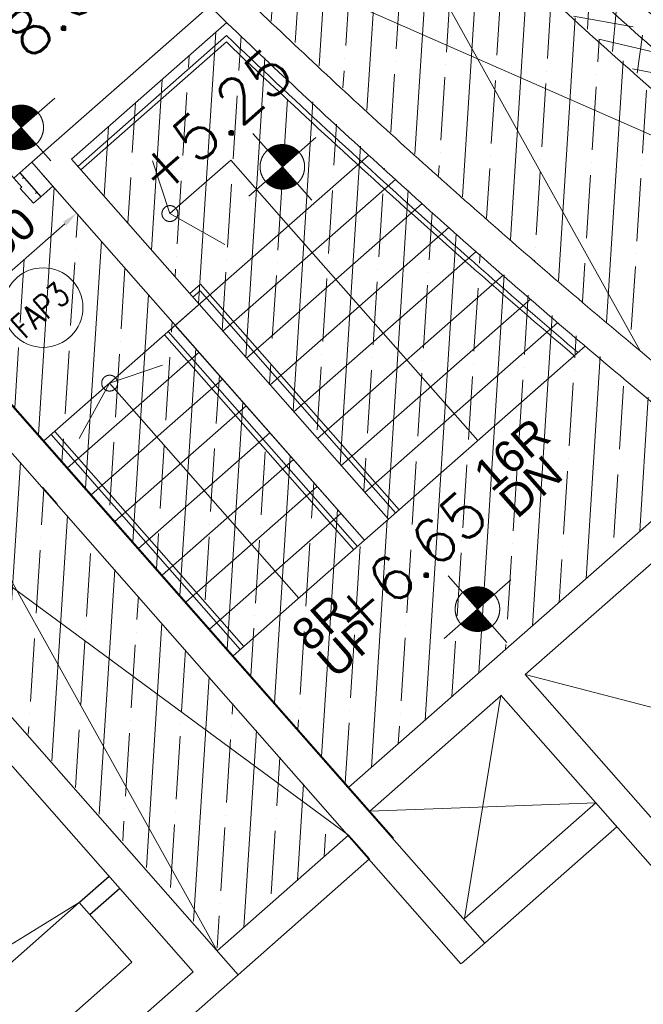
# Model space of a CAD drawing. Header units: millimetres. Extents: x 834119330 to 835277377, y 817781205 to 818243057.
# Tile 48 of 60: x 834364436 to 834368355, y 818053531 to 818059721. Entities that reach past the tile are written whole.
import ezdxf
from ezdxf.enums import TextEntityAlignment as Align
from ezdxf.xclip import XClip

# ---------------------------------------------------------------- set-up
doc = ezdxf.new("R2010")
doc.units = ezdxf.units.MM
doc.header["$LTSCALE"] = 100
doc.header["$XCLIPFRAME"] = 0
doc.linetypes.add('DASHDOT2', pattern=[12.700000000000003, 6.350000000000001, -3.175000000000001, 0, -3.175000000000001])
doc.linetypes.add('HIDDENX2', pattern=[19.05, 12.7, -6.350000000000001])
doc.layers.get('0').update_dxf_attribs({"lineweight": 0})
doc.layers.get('Defpoints').update_dxf_attribs({"lineweight": 0})
for name, color, linetype, lineweight in [('A-DETL', 90, 'Continuous', 5), ('A-DOOR', 6, 'Continuous', 13), ('A-WALL', 7, 'Continuous', 13), ('ATR01', 7, 'Continuous', 0), ('DLN0401_', 7, 'Continuous', 0), ('DLN050_A', 2, 'Continuous', 0), ('DLN210__', 7, 'Continuous', 0), ('DLN240__', 1, 'Continuous', 0), ('DLN280__', 3, 'Continuous', 0), ('DLN325__', 7, 'Continuous', 0), ('DLN580__', 4, 'Continuous', 0), ('FITDOOR', 7, 'Continuous', 0), ('HATCH', 8, 'Continuous', 0), ('LEVEL', 7, 'Continuous', 0), ('MOE', 6, 'DASHDOT2', 0), ('Rev_D', 20, 'Continuous', 0)]:
    doc.layers.add(name, color=color, linetype=linetype, lineweight=lineweight)
doc.layers.add('DLN660', color=1, linetype='Continuous')
doc.styles.add('romans', font='romans.shx')
doc.styles.get("Standard").update_dxf_attribs({"font": 'swiss.ttf'})
doc.styles.add('StyleSwis721 Lt BT1', font='swissl.ttf')
doc.dimstyles.new('INTDIM', dxfattribs={"dimtxt": 200, "dimasz": 125, "dimexe": 100, "dimexo": 150, "dimgap": 80, "dimtad": 1, "dimdec": 0, "dimzin": 11, "dimdsep": 46, "dimtxsty": 'StyleSwis721 Lt BT1', "dimblk1": '_Open3011', "dimblk2": '_Open3011', "dimsah": 1, "dimcen": -125, "dimclrd": 256, "dimclre": 256, "dimclrt": 2, "dimaunit": 1, "dimadec": 5, "dimazin": 0, "dimtfac": 1, "dimtdec": 0, "dimtofl": 0, "dimtmove": 2, "dimatfit": 3, "dimldrblk": '_Open3011', "dimfxl": 1, "dimtolj": 1, "dimtzin": 0, "dimlwd": -1, "dimlwe": -1, "dimarcsym": 0})

# ---------------------------------------------------------------- blocks, each defined once
blk = doc.blocks.new('X1')
at = {"color": 0}
for p, q in [((45955.88296590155, 42700), (46155.82083605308, 42700)), ((45956.13663634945, 42693.75), (46155.82083605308, 42693.75)), ((45956.58659627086, 42687.5), (46155.82083605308, 42687.5)), ((45957.23417992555, 42681.25), (46155.82083605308, 42681.25)), ((45958.08132891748, 42675), (46155.82083605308, 42675)), ((45959.13062182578, 42668.75), (46155.82083605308, 42668.75)), ((45960.38531455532, 42662.5), (46155.82083605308, 42662.5)), ((45961.84939291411, 42656.25), (46155.82083605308, 42656.25)), ((45963.52763949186, 42650), (46155.82083605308, 42650)), ((45965.42571759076, 42643.75), (46155.82083605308, 42643.75)), ((45967.55027588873, 42637.5), (46155.82083605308, 42637.5)), ((45969.90907871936, 42631.25), (46155.82083605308, 42631.25)), ((45972.511168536, 42625), (46155.82083605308, 42625)), ((45975.36706940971, 42618.75), (46155.82083605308, 42618.75)), ((45978.48904368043, 42612.5), (46155.82083605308, 42612.5)), ((45981.89141854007, 42606.25), (46155.82083605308, 42606.25)), ((45985.59100621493, 42600), (46155.82083605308, 42600)), ((45989.60765168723, 42593.75), (46155.82083605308, 42593.75)), ((45993.96495773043, 42587.5), (46155.82083605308, 42587.5)), ((45998.69126201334, 42581.25), (46155.82083605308, 42581.25)), ((46003.82098168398, 42575), (46155.82083605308, 42575)), ((46009.39650945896, 42568.75), (46155.82083605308, 42568.75)), ((46015.47096569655, 42562.5), (46155.82083605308, 42562.5)), ((46022.11233295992, 42556.25), (46155.82083605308, 42556.25)), ((46029.40993268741, 42550), (46155.82083605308, 42550)), ((46037.48510949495, 42543.75), (46155.82083605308, 42543.75)), ((46046.51005492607, 42537.5), (46155.82083605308, 42537.5)), ((46056.74397416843, 42531.25), (46155.82083605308, 42531.25)), ((46068.61144864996, 42525), (46155.82083605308, 42525)), ((46082.90578313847, 42518.75), (46155.82083605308, 42518.75)), ((46101.51054575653, 42512.5), (46155.82083605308, 42512.5)), ((46133.36008534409, 42506.25), (46155.82083605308, 42506.25))]:
    blk.add_line(p, q, dxfattribs=at)
blk = doc.blocks.new('X')
at = {"color": 0}
for p, q in [((46155.82083605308, 42900), (46200.19499327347, 42900)), ((46155.82083605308, 42893.75), (46221.90936394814, 42893.75)), ((46155.82083605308, 42887.5), (46237.60222886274, 42887.5)), ((46155.82083605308, 42881.25), (46250.32254979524, 42881.25)), ((46155.82083605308, 42875), (46261.15281880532, 42875)), ((46155.82083605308, 42868.75), (46270.62917321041, 42868.75)), ((46155.82083605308, 42862.5), (46279.06432258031, 42862.5)), ((46155.82083605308, 42856.25), (46286.65980066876, 42856.25)), ((46155.82083605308, 42850), (46293.55459136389, 42850)), ((46155.82083605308, 42843.75), (46299.84935768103, 42843.75)), ((46155.82083605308, 42837.5), (46305.6197603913, 42837.5)), ((46155.82083605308, 42831.25), (46310.92433512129, 42831.25)), ((46155.82083605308, 42825), (46315.8094235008, 42825)), ((46155.82083605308, 42818.75), (46320.31240362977, 42818.75)), ((46155.82083605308, 42812.5), (46324.46388658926, 42812.5)), ((46155.82083605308, 42806.25), (46328.28925688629, 42806.25)), ((46155.82083605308, 42800), (46331.80978137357, 42800)), ((46155.82083605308, 42793.75), (46335.04342549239, 42793.75)), ((46155.82083605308, 42787.5), (46338.0054656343, 42787.5)), ((46155.82083605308, 42781.25), (46340.70895613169, 42781.25)), ((46155.82083605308, 42775), (46343.16509039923, 42775)), ((46155.82083605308, 42768.75), (46345.38348355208, 42768.75)), ((46155.82083605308, 42762.5), (46347.37239573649, 42762.5)), ((46155.82083605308, 42756.25), (46349.1389099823, 42756.25)), ((46155.82083605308, 42750), (46350.68907460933, 42750)), ((46155.82083605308, 42743.75), (46352.02801759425, 42743.75)), ((46155.82083605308, 42737.5), (46353.16003838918, 42737.5)), ((46155.82083605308, 42731.25), (46354.08868132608, 42731.25)), ((46155.82083605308, 42725), (46354.81679369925, 42725)), ((46155.82083605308, 42718.75), (46355.34657085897, 42718.75)), ((46155.82083605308, 42712.5), (46355.67959002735, 42712.5)), ((46155.82083605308, 42706.25), (46355.81683408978, 42706.25))]:
    blk.add_line(p, q, dxfattribs=at)
blk = doc.blocks.new('ELFIN')
at = {"layer": 'LEVEL'}
for p, q in [((0, 0.5), (0, 0)), ((0, 0), (-0.5, 0)), ((0, 0), (0, -0.5)), ((0.5, 0), (0, 0))]:
    blk.add_line(p, q, dxfattribs=at)
for start, end in [(90, 180), (0, 90), (180, 270), (270, 0)]:
    blk.add_arc((0, 0), 0.25, start, end, dxfattribs=at)
at = {"layer": 'LEVEL', "xscale": 0.00125, "yscale": 0.00125, "zscale": 0.00125}
for name in ['X', 'X1']:
    blk.add_blockref(name, (-57.69477604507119, -53.38123098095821), dxfattribs=at)
at = {"layer": 'LEVEL', "style": 'romans'}
blk.add_attdef('ELFIN', (0.2542374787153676, 0.3469263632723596), '', height=0.5, dxfattribs=at)
blk = doc.blocks.new('DR1CD')
at = {"layer": 'FITDOOR'}
for p, q in [((0, 1), (45, 1)), ((0, 1), (0, 0)), ((45, 0), (45, 1)), ((0, 0), (45, 0))]:
    blk.add_line(p, q, dxfattribs=at)
blk = doc.blocks.new('DR1CM')
at = {"layer": 'FITDOOR', "color": 6}
blk.add_arc((0, 0), 1, 0, 90, dxfattribs=at)
blk = doc.blocks.new('DLN-Single Door - Opening 2 - 950 x2138 _WH_-1922936-Car Park_B2_F')
at = {"layer": 'DLN210__', "lineweight": 30}
for p, q in [((-500.0000000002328, -99.99999989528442), (-499.9999999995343, 100.0000000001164)), ((499.9999999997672, -99.99999996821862), (500.0000000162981, 100.0000000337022))]:
    blk.add_line(p, q, dxfattribs=at)
at = {"layer": 'FITDOOR'}
for p, q in [((-437.4999999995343, 100.0000000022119), (-499.9999999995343, 100.0000000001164)), ((-499.9999999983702, 62.50000000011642), (-499.9999999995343, 100.0000000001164)), ((-487.9999999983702, 62.50000000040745), (-499.9999999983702, 62.50000000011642)), ((-437.4999999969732, -24.99999999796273), (-437.4999999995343, 100.0000000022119)), ((437.5000000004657, 100.0000000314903), (500.0000000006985, 100.0000000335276)), ((437.5000000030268, -24.99999996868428), (437.5000000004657, 100.0000000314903)), ((488.0000000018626, 62.50000003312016), (500.0000000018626, 62.50000003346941)), ((500.0000000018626, 62.50000003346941), (500.0000000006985, 100.0000000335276)), ((-449.999999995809, -99.99999999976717), (-449.9999999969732, -24.99999999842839)), ((-437.4999999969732, -24.99999999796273), (-449.9999999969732, -24.99999999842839)), ((437.5000000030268, -24.99999996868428), (450.0000000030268, -24.99999996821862)), ((450.000000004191, -99.9999999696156), (450.0000000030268, -24.99999996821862)), ((-499.9999999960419, -100.000000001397), (-499.999999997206, -62.50000000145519)), ((-487.999999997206, -62.50000000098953), (-499.999999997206, -62.50000000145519)), ((-449.999999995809, -99.99999999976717), (-499.9999999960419, -100.000000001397)), ((450.000000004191, -99.9999999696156), (500.000000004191, -99.99999996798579)), ((488.0000000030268, -62.49999996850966), (500.0000000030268, -62.49999996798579)), ((500.000000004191, -99.99999996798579), (500.0000000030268, -62.49999996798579))]:
    blk.add_line(p, q, dxfattribs=at)
at = {"layer": 'DLN325__', "extrusion": (0, 0, -1), "yscale": 899.9999999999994, "zscale": -0.9999999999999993, "rotation": 180}
blk.add_blockref('DR1CD', (449.9999999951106, -100.0000000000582), dxfattribs=at)
at = {"layer": 'DLN325__', "extrusion": (0, 0, -1), "xscale": 899.9999999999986, "yscale": 899.9999999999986, "zscale": -899.9999999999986, "rotation": 180}
blk.add_blockref('DR1CM', (449.9999999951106, -100.0000000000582), dxfattribs=at)
blk = doc.blocks.new('DLN-Single Door - Opening 5 -  950 x 2025 _WH_-1665005-Car Park_B2_F')
at = {"layer": 'A-DOOR'}
blk.add_blockref('DLN-Single Door - Opening 2 - 950 x2138 _WH_-1922936-Car Park_B2_F', (4.999999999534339, 2.328306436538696e-10), dxfattribs=at)
blk = doc.blocks.new('DLN-Single Door - Opening 5 -  950 x 2025 _WH_-V7-Car Park_B1_F')
at = {"layer": 'A-DOOR', "extrusion": (0, 0, -1), "zscale": -1, "rotation": 180}
blk.add_blockref('DLN-Single Door - Opening 5 -  950 x 2025 _WH_-1665005-Car Park_B2_F', (-19.99999999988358, -50), dxfattribs=at)
blk = doc.blocks.new('Part Plan')
at = {"layer": 'A-WALL', "linetype": 'Continuous'}
h = blk.add_hatch(dxfattribs=at)
h.set_pattern_fill('DGN_EARTH1', color=1, scale=59.99999999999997, angle=3.649803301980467, style=0, pattern_type=2)
h.set_pattern_definition([(44.99999930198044, (-23285.70976543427, 70990.81938838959), (6.5642475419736e-06, 538.8153672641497), [380.9999999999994, -380.9999999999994]), (44.99999930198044, (-23386.73760604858, 71091.84726452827), (6.5642475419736e-06, 538.8153672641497), [380.9999999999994, -380.9999999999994]), (44.99999930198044, (-23487.76550674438, 71192.87513720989), (6.5642475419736e-06, 538.8153672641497), [380.9999999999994, -380.9999999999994]), (134.9999993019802, (-23487.76551914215, 71260.22710120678), (-538.8153672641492, 6.5642475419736e-06), [380.9999999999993, -380.9999999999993]), (134.9999993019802, (-23386.73764371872, 71361.25494194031), (-538.8153672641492, 6.5642475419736e-06), [380.9999999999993, -380.9999999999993]), (134.9999993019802, (-23285.70971107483, 71462.28284704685), (-538.8153672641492, 6.5642475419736e-06), [380.9999999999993, -380.9999999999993])])
edge = h.paths.add_edge_path()
edge.add_line((54591.92213630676, -9043.730302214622), (48208.58610613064, -9043.730215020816))
edge.add_arc((97337.67955875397, -5267.625809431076), 49273.99707748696, 184.3951615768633, 225.0653212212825)
edge.add_line((62535.44703054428, -40149.30293416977), (54050.45523266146, -51266.71276383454))
edge.add_line((54050.45523262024, -51266.71276378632), (36682.08731784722, -51266.71249719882))
edge.add_line((36682.08731794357, -51266.71249723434), (36682.08727221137, -54266.71249755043))
edge.add_line((36682.08727216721, -54266.71249759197), (55534.72859285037, -54266.71278754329))
edge.add_line((55534.72859287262, -54266.71278750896), (68546.6143509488, -37217.96718007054))
edge.add_arc((98252.54949760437, -4961.629055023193), 43851.04254372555, 185.3414077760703, 227.3569969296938, ccw=False)
at = {"layer": 'HATCH'}
h = blk.add_hatch(dxfattribs=at)
h.set_pattern_fill('ANSI37', color=8, scale=49.99999999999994, angle=-41.3498412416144)
h.set_pattern_definition([(45.00000000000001, (85294.96438097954, -1.192092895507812e-07), (-112.2532015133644, 112.2532015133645), []), (134.9999999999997, (85294.96438097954, -1.192092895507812e-07), (-112.2532015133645, -112.2532015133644), [])])
h.paths.add_polyline_path([(47621.5932097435, -7768.755058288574), (47288.89891719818, -7768.757117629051), (47288.89916944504, -7959.142080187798), (47308.24455547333, -8344.511409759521), (47345.20181417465, -8896.393508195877), (47392.32163715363, -9496.26084458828), (47420.67170190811, -9818.966804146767), (47487.28311347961, -10498.77031481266), (47584.98358774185, -11358.72168624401), (47715.10335206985, -12341.35421609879), (47814.17520952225, -13004.78212380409), (47923.93246364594, -13677.48900818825), (48038.86792612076, -14327.10268759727), (48172.87542629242, -15028.34540200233), (48333.42300367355, -15804.94180977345), (48520.78149747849, -16641.49879622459), (48710.64264345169, -17427.70703315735), (48928.84857082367, -18269.27241289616), (49178.15145683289, -19154.11005282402), (49366.38608884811, -19800.83303034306), (49557.28008890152, -19741.27251541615), (49516.15232801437, -19604.66085994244), (49414.4768280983, -19261.01411855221), (49280.62301921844, -18794.13606584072), (49190.14323091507, -18468.42431020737), (48997.54323148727, -17744.62740409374), (48890.71436214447, -17323.10845434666), (48714.929874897, -16593.21568703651), (48392.88067579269, -15108.46332836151), (48224.35638093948, -14229.39747691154), (48106.82189559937, -13559.28529918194), (47970.59050559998, -12705.06792140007), (47831.58643865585, -11714.86373949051), (47684.84765005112, -10464.71492004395), (47563.09059858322, -9127.157041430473), (47482.61662483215, -7968.757279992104), (47631.60026860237, -7968.754996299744)])
at = {"layer": 'A-DETL', "color": 8, "linetype": 'ByBlock'}
for p, q in [((43105.16044807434, -11494.26456439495, 0.0001407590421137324), (43105.16044807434, -11494.26456439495, 0.0001407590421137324)), ((44393.09480381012, -13990.28300392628, 0.0002527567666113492), (43292.90998220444, -14894.25821697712, -0.0007930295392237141)), ((43292.90998268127, -13994.25356733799, 0.0001517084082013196), (44393.09860754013, -14894.25821495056, 0.0002463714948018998)), ((47310.94960403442, -18019.34506225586, -3.404436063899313e-05), (44593.09010314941, -13994.26706326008, 0.0002546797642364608))]:
    blk.add_line(p, q, dxfattribs=at)
at = {"layer": 'A-WALL', "lineweight": 13}
for p, q in [((41992.52659869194, -7768.789895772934, 0.0001725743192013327), (41992.56305646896, -14219.37794601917, 2.220056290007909e-07)), ((41792.5278377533, -7968.791132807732, 0.0001246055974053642), (41792.56181812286, -14019.38523209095, 2.218835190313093e-07)), ((41792.52441740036, -8154.158630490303, 0.0001207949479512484), (41792.55735731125, -14019.37918710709, 2.220087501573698e-07)), ((41992.55859518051, -14219.37794589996, 2.22006645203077e-07), (40789.06285238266, -14219.3833771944, 3.727112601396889e-07)), ((41992.56305646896, -14219.37794601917, 2.220056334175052e-07), (40789.06731319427, -14219.38337659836, 3.727102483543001e-07))]:
    blk.add_line(p, q, dxfattribs=at)
at = {"layer": 'A-WALL', "lineweight": 30}
blk.add_line((43093.21886491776, -11104.30234324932, -3.132712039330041e-08), (43093.21973371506, -11244.65234315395, -3.132664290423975e-08), dxfattribs=at)
at = {"layer": 'A-WALL', "color": 5, "lineweight": 13}
for p, q in [((41542.55676698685, -13219.38073348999, 7.280545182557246e-07), (32282.17070817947, -13219.43804073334, 2.221381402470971e-07)), ((41542.55230617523, -13219.38067674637, -4.149467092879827e-07), (41542.55550861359, -13719.38073301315, 2.651999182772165e-07)), ((41542.55676698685, -13219.3807336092, -4.149476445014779e-07), (41542.5599694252, -13719.38073372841, 2.65198906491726e-07)), ((41542.55550861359, -13719.38073301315, 7.407880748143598e-07), (32282.17380237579, -13719.43804037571, 2.221381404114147e-07)), ((41542.5599694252, -13719.38073372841, 7.407870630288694e-07), (32282.17826414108, -13719.43804049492, 2.221371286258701e-07))]:
    blk.add_line(p, q, dxfattribs=at)
at = {"layer": 'DLN0401_', "extrusion": (-1.38920505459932e-14, -3.402221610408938e-15, -1)}
blk.add_line((40789.06285333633, -14019.38640069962, 2.219980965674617e-07), (41650.75603675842, -14019.38539779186, 2.219913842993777e-07), dxfattribs=at)
at = {"layer": 'DLN0401_', "extrusion": (-1.38920505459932e-14, -3.402221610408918e-15, -1)}
blk.add_line((40789.06731367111, -14019.38640081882, 2.219970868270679e-07), (41792.56181812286, -14019.38523209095, 2.219743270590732e-07), dxfattribs=at)
at = {"layer": 'DLN210__'}
for p, q in [((43087.95555067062, -15093.86684417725, 0.0002768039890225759), (43092.9439535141, -7768.783085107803, 0.0002292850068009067)), ((43292.99097394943, -14219.27661669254, -6.833951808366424e-09), (43293.15483760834, -9244.34594476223, -2.677505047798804e-07)), ((43093.29963159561, -14219.37054431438, 6.182588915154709e-08), (43093.29590749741, -14019.74853110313, 5.153508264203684e-08))]:
    blk.add_line(p, q, dxfattribs=at)
at = {"layer": 'DLN210__', "linetype": 'ByBlock'}
for p, q in [((43287.58956432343, -15093.86684370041, 0.0002932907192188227), (43287.58956432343, -7968.781880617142, 0.0002932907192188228)), ((44393.0630235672, -9529.073766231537, 0.0002534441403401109), (44393.06302404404, -9679.155022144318, 0.0001205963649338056)), ((44593.10163545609, -12694.25505018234, 0.0001653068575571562), (44393.07243061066, -12694.26257812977, 0.0002454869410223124)), ((44393.09736919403, -15094.25821483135, 0.0002463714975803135), (44393.09860754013, -14894.25821495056, 0.0002463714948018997)), ((43093.2759680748, -15094.26456511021, 0.0001352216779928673), (43292.9230222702, -15094.26456511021, 0.0001517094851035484))]:
    blk.add_line(p, q, dxfattribs=at)
at = {"layer": 'DLN210__', "lineweight": 13}
for p, q in [((44393.0630235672, -9529.073766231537, 0.0002534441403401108), (45880.47540664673, -9529.073766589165, 0.0002534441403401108)), ((45882.66244864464, -9529.155022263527, 0.0002578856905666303), (44393.0630235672, -9529.108280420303, 0.00025533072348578)), ((44393.0630235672, -9679.073765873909, 0.0002534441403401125), (44393.05923175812, -9679.073766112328, 0.0002534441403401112)), ((44593.05923271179, -9679.073767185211, 0.0002534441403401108), (45893.16653633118, -9679.073766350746, 0.0002534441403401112)), ((45893.23559808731, -9679.155022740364, 0.0001205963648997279), (44593.05923199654, -9679.155022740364, 0.0001205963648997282)), ((46412.56868600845, -13794.2535674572, 0.0002487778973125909), (43292.90998268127, -13794.25356733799, 0.0001517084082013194)), ((44393.09487247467, -13994.25356757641, 0.0001859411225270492), (43292.90998268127, -13994.25356733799, 0.0001517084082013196)), ((44393.12128543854, -16386.38801920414, -1.9745994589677e-08), (44393.09480381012, -13990.28300392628, 0.0002527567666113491)), ((44593.12128543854, -16386.38382780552, -1.974599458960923e-08), (44593.09010267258, -13994.25356733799, 0.0002546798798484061)), ((46446.57668209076, -13994.25356757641, 0.0002498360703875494), (44593.09010267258, -13994.25356733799, 0.0001921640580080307))]:
    blk.add_line(p, q, dxfattribs=at)
at = {"layer": 'DLN210__', "linetype": 'ByBlock', "elevation": 0.0002370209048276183}
blk.add_lwpolyline([(44393.0630235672, -9529.073766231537), (44292.90874433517, -9529.073766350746), (44292.90874433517, -9729.079956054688), (44393.0630235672, -9729.079956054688)], close=True, dxfattribs=at)
at = {"layer": 'DLN210__', "linetype": 'ByBlock'}
for points, elevation in [([(44393.07242965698, -12694.25356817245), (44393.05923175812, -9679.073766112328), (44393.06302404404, -9679.073765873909)], 0.0002454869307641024), ([(44593.05923271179, -9679.073766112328), (44593.05923223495, -12694.25504946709)], 0.0002454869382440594)]:
    blk.add_lwpolyline(points, dxfattribs=dict(at, elevation=elevation))
at = {"layer": 'DLN210__', "lineweight": 13}
for centre, radius, start, end in [((93515.40954589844, -5629.823089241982, 0.0005003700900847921), 47601.30343848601, 182.7984579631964, 188.8392232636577), ((95074.94534873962, -5678.551550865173, 0.0002617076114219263), 47840.47681364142, 182.7259317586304, 197.1692447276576), ((95483.78852462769, -5578.487902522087, 0.0003091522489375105), 48060.64805422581, 182.8507496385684, 197.140664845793), ((99294.79857301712, -5099.188534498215, -3.305923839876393e-05), 53597.60275692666, 184.3015845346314, 187.0681302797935), ((96576.53404426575, -5364.830518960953, -6.633961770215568e-05), 50867.35782516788, 187.1479414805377, 196.725401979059), ((96550.13064622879, -5371.754810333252, 2.212186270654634e-07), 50640.07872364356, 188.6001274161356, 196.7264940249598)]:
    blk.add_arc(centre, radius, start, end, dxfattribs=at)
at = {"layer": 'DLN240__', "color": 1}
for p, q in [((44393.0630235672, -9739.073766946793, 0.0002534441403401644), (44393.05949497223, -9739.073765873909, 0.0002534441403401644)), ((44393.0630235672, -9769.073765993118, 0.0001940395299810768), (44393.05962610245, -9769.073766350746, 0.0001940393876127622)), ((44593.05923271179, -9739.073766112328, 0.0002534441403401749), (45838.1364107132, -9739.073766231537, 0.0002534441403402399)), ((44593.05923271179, -9769.073766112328, 0.0002024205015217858), (45810.64293241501, -9769.073766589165, 0.000253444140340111)), ((45340.9876742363, -10344.24459958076, 0.0001454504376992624), (44831.70209741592, -10344.24459993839, 0.0002135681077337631)), ((45340.99287700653, -10894.24459922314, 0.0001454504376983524), (45340.9876742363, -10344.24459958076, 0.0001454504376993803)), ((46011.91855382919, -10894.23825287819, 0.0001490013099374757), (43292.90998220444, -10894.26397430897, 0.0001346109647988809)), ((43352.90998220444, -12694.25356769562, 0.0001517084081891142), (43352.90998268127, -10894.2634062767, 0.0002136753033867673)), ((43382.90998220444, -12694.25356757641, 0.0001517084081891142), (43382.9099817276, -10894.26312291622, 0.0001517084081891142)), ((43843.11423969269, -12694.25997102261, 0.0001355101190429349), (43843.09721231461, -10894.2599709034, 0.0001289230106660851)), ((43843.11424016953, -10894.24864518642, 0.0001289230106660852), (43843.11423969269, -12694.25997102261, 0.0001289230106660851)), ((43843.11423969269, -12694.25997102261, 0.0001355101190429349), (43843.11424016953, -10894.24864518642, 0.0001289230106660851)), ((44393.05481529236, -10894.25356709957, 0.0002534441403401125), (44793.16653680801, -10894.24101173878, 0.0001409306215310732)), ((44393.05481529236, -10894.25356709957, 0.0002534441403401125), (44393.05481529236, -12694.2535674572, 0.0002534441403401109)), ((45341.00990772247, -12694.24389100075, 0.0001454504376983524), (45340.99287700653, -10894.24459922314, 0.0001454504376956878)), ((44393.27403688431, -11119.2535649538, 0.0001404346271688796), (43292.90998220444, -11119.26397395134, 0.0001346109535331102)), ((46037.02952718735, -11119.23801517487, 0.0001491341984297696), (44593.05923223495, -11119.25167489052, 0.0001414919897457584)), ((44393.27264451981, -11344.2535649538, 0.0001404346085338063), (43292.90998220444, -11344.26397407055, 0.0001346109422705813)), ((46063.11959695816, -11344.23776853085, 0.000149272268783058), (44593.05923223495, -11344.25167477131, 0.0001414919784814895)), ((44393.27125167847, -11569.25356507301, 0.0001404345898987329), (43292.90998220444, -11569.26397430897, 0.000134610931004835)), ((46090.19022703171, -11569.23751235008, 0.0001494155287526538), (44593.05923223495, -11569.25167548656, 0.0001414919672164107)), ((44393.26985931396, -11794.25356543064, 0.0001404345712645), (43292.90998220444, -11794.2639746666, 0.0001346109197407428)), ((46118.24294042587, -11794.23724734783, 0.0001495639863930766), (44593.05923223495, -11794.25167500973, 0.0001414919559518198)), ((44393.26846694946, -12019.2535649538, 0.0001404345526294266), (43292.90998220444, -12019.26397442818, 0.0001346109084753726)), ((46147.27931785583, -12019.23697221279, 0.0001497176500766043), (44593.05923223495, -12019.2516759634, 0.0001414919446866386)), ((44393.26707458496, -12244.25356543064, 0.0001404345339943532), (43292.9099817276, -12244.26397502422, 0.0001346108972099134)), ((46177.30100059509, -12244.23668837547, 0.0001498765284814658), (44593.05923223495, -12244.25167500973, 0.0001414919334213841)), ((44393.26568222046, -12469.25356507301, 0.0001404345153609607), (43292.9099817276, -12469.26397490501, 0.0001346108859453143)), ((46208.30968809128, -12469.2363948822, 0.0001500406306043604), (44593.05923223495, -12469.25167524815, 0.000141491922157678)), ((44393.05481529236, -12694.2535674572, 0.0002534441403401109), (43292.90998220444, -12694.25356733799, 0.0001517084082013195)), ((45893.24712991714, -12694.23937499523, 0.0001483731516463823), (44593.05923223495, -12694.25000727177, 0.0001424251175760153)), ((44593.05923223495, -12694.25356709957, 0.0002509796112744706), (46240.30966329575, -12694.25356793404, 0.0001609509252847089)), ((41992.55749750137, -14019.37724709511, -2.275731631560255e-08), (43093.21741342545, -14019.37054491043, 5.165886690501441e-08)), ((41992.55873441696, -14219.37724745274, -2.275453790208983e-08), (43093.29963159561, -14219.37054431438, 5.556277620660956e-08)), ((44393.09860754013, -14894.25821495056, 0.0002463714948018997), (43292.90998220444, -14894.25821697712, -0.0007930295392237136)), ((43292.90998220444, -15094.26000452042, -0.0007930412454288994), (44393.09736919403, -15094.25821483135, 0.0002463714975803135))]:
    blk.add_line(p, q, dxfattribs=at)
at = {"layer": 'DLN240__', "color": 3}
for points, elevation in [([(44968.84330606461, -10022.50636172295), (44831.70209741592, -10344.24459993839), (44963.08872246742, -10718.20560145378)], 0.0002454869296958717), ([(44165.97659063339, -11028.72209095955), (43843.11424016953, -10894.24864542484), (43470.25355148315, -11028.72608828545)], 0.0001289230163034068)]:
    blk.add_lwpolyline(points, dxfattribs=dict(at, elevation=elevation))
at = {"layer": 'DLN240__', "color": 1}
for points, elevation in [([(44593.05923271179, -10804.25356662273), (44683.05923223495, -10804.25356674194), (44683.05923223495, -11182.4530018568)], 0.0002454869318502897), ([(44593.05923271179, -10834.25356674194), (44653.05923223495, -10834.25356698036), (44653.05923223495, -11176.24762368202)], 0.0002454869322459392), ([(44303.07243013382, -12694.25422775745), (44303.05923271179, -10894.25441920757)], 0.0002454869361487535), ([(44333.07242965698, -12694.2540075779), (44333.05923271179, -10894.25413429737)], 0.000245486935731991), ([(44653.05923223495, -11175.56257975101), (44653.05923223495, -12694.25504970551)], 0.0002454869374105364), ([(44683.05923223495, -11181.57246136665), (44683.05923223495, -12694.25504934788)], 0.0002454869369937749)]:
    blk.add_lwpolyline(points, dxfattribs=dict(at, elevation=elevation))
for radius, start, end in [(52803.24202064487, 185.0075687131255, 186.842842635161), (52773.24202064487, 184.9777280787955, 186.8494223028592), (52803.24202064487, 186.8373096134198, 188.2032606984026), (52773.24202064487, 186.8475936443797, 188.2032606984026)]:
    blk.add_arc((98412.34425163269, -5160.018953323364, 0.0001653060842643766), radius, start, end, dxfattribs=at)
at = {"layer": 'DLN280__', "linetype": 'ByBlock'}
for radius, start in [(49492.45692725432, 182.7486195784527), (48992.45692725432, 182.7766926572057)]:
    blk.add_arc((97057.11561489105, -5395.483636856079, 0.0001860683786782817), radius, start, 224.6888338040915, dxfattribs=at)
at = {"layer": 'HATCH', "color": 8, "linetype": 'ByBlock'}
for p, q in [((43093.21741342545, -14019.37054491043, 5.165886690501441e-08), (41992.52466273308, -8961.804260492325, 0.0002883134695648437)), ((43092.70553684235, -8961.87977707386, 0.0002961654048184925), (41992.55749750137, -14019.37724661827, -2.27573162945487e-08)), ((46030.87493085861, -8961.948752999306, 0.0002676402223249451), (47767.68981647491, -12701.04228484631, 0.0003311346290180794)), ((46479.44625425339, -12944.34601986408, 2.219399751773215e-07), (47347.28113555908, -8962.039109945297, 0.0002770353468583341))]:
    blk.add_line(p, q, dxfattribs=at)
at = {"layer": 'MOE', "color": 2, "ltscale": 1.5}
for centre, radius in [((44831.70304679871, -10344.25675630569, 0.0002454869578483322), 50.00000000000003), ((43843.10209131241, -10894.24969542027, 0.0001289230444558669), 50.00000000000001)]:
    blk.add_circle(centre, radius, dxfattribs=at)
at = {"layer": 'A-DOOR', "extrusion": (-3.402221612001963e-15, -1.389205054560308e-14, -1), "xscale": -0.9999999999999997, "zscale": -0.9999999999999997, "rotation": 0.0003545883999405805}
blk.add_blockref('DLN-Single Door - Opening 5 -  950 x 2025 _WH_-V7-Car Park_B1_F', (-43767.90967273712, -9579.0767070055, -0.0001517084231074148), dxfattribs=at)
at = {"layer": 'LEVEL'}
ref = blk.add_blockref('ELFIN', (44488.11898088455, -9320.771840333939, 1.642195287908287e-05), dxfattribs=dict(at, xscale=560.0000000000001, yscale=560.0000000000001, zscale=560.0000000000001, rotation=0.0003545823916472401))
ref.add_attrib('ELFIN', '+8.05', (44488.11724758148, -9040.77184009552, 1.642195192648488e-05), dxfattribs={"height": 279.9999999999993, "rotation": 0.0003701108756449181, "style": 'romans'})
ref = blk.add_blockref('ELFIN', (45556.31789588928, -10590.62472164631, 1.642195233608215e-05), dxfattribs=dict(at, xscale=560.0000000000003, yscale=560.0000000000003, zscale=560.0000000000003, rotation=0.0003545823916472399))
ref.add_attrib('ELFIN', '+5.25', (44843.70466089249, -10231.02774238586, 1.642196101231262e-05), dxfattribs={"height": 279.9999999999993, "rotation": 0.0003701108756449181, "style": 'romans'})
ref = blk.add_blockref('ELFIN', (44639.61020421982, -13488.1565362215, 0.0001492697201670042), dxfattribs=dict(at, xscale=560.0000000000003, yscale=560.0000000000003, zscale=560.0000000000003, rotation=0.0003545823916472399))
ref.add_attrib('ELFIN', '+6.65', (43926.99696874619, -13128.55955660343, 0.0001492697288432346), dxfattribs={"height": 279.9999999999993, "rotation": 0.0003701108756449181, "style": 'romans'})
at = {"layer": 'DLN0401_'}
for s, p in [('8R', (43665.83406019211, -12999.08135807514, 0.0001430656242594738)), ('16R', (45188.98904561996, -12999.08135795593, 0.0001430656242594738)), ('UP', (43674.96629905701, -13230.24366104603, 0.000142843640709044)), ('DN', (45198.12128543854, -13230.24366044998, 0.0001428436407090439))]:
    blk.add_text(s, height=199.9999999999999, rotation=359.9996247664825, dxfattribs=at).set_placement(p)
blk = doc.blocks.new('*D2151')
at = {"layer": 'Defpoints', "color": 0, "linetype": 'ByBlock', "transparency": 16777216}
for p in [(834364511.691127, 818058824.5005436, -0.0002885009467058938), (834363685.970387, 818058097.8617706, -0.000542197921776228), (834363967.6261269, 818057777.8216776)]:
    blk.add_point(p, dxfattribs=at)
at = {"layer": 'DLN240__', "linetype": 'ByBlock', "transparency": 16777216}
for p, q in [((834364577.7566208, 818058749.4315717), (834364859.388426, 818058429.4186752)), ((834364718.2539603, 818058438.4221532), (834364042.6950988, 818057843.8871714)), ((834363752.0358808, 818058022.7927989), (834364033.6916207, 818057702.7527057))]:
    blk.add_line(p, q, dxfattribs=at)
for points in [[(834364707.2430446, 818058450.9336485), (834364729.2648759, 818058425.9106579), (834364793.3229321, 818058504.487647)], [(834364031.6841831, 818057856.3986666), (834364053.7060144, 818057831.375676), (834363967.6261269, 818057777.8216776)]]:
    blk.add_solid(points, dxfattribs=at)
at = {"layer": 'DLN240__', "color": 2, "linetype": 'ByBlock', "transparency": 16777216, "insert": (834364259.7177505, 818058278.3683077), "char_height": 200, "attachment_point": 5, "rotation": 41.349841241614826, "style": 'StyleSwis721 Lt BT1', "bg_fill": 3, "box_fill_scale": 1.1, "bg_fill_color": 256, "bg_fill_true_color": 13158600, "bg_fill_transparency": 0}
blk.add_mtext('\\A1;1100', dxfattribs=at)
blk = doc.blocks.new('_Open301')
at = {"layer": 'Rev_D', "linetype": 'ByBlock'}
blk.add_line((0, 0), (-1, 0), dxfattribs=at)
blk = doc.blocks.new('_Open3011')
at = {"layer": 'ATR01', "linetype": 'ByBlock'}
blk.add_line((0, 0), (-1, 0), dxfattribs=at)
at = {"layer": 'ATR01', "linetype": 'ByBlock', "yscale": 1.119319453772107, "zscale": 0.008}
blk.add_blockref('_Open301', (0, 0), dxfattribs=at)

msp = doc.modelspace()

# ---------------------------------------------------------------- hatches: boundary and pattern name
at = {"layer": 'HATCH'}
h = msp.add_hatch(dxfattribs=at)
h.set_pattern_fill('ANSI35', color=8, scale=49.99999999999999, angle=-2.544443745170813e-14)
h.set_pattern_definition([(86.3498412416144, (834383076.5920252, 818067805.2631639), (-316.8559121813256, 20.21338456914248), []), (86.3498412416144, (834383245.1267465, 818067953.5844916), (-316.8559121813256, 20.21338456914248), [396.874999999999, -79.37499999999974, 0, -79.37499999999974])])
h.paths.add_polyline_path([(834371923.1953757, 818056492.9829081), (834370918.9911363, 818055605.8492974), (834369918.6341652, 818056360.6998047), (834369035.1123606, 818057060.5724581), (834368334.2340446, 818057639.0701627), (834367575.9356682, 818058289.3586248), (834366928.243472, 818058865.8398589), (834366140.0633495, 818059594.9045695), (834365755.7541531, 818059961.8602556), (834365016.2649459, 818060690.1936964), (834365369.042905, 818060334.4965376), (834366352.240883, 818061199.6538604), (834365917.50093, 818061639.6684271), (834366563.040563, 818061002.707379), (834367624.5130208, 818060005.4640993), (834368190.3060681, 818059494.280749), (834368918.4353675, 818058861.1209215), (834369708.4899724, 818058202.651702), (834370229.8985323, 818057781.8580688), (834370731.2077252, 818057374.1008552)])
h = msp.add_hatch(dxfattribs=at)
h.set_pattern_fill('ANSI35', color=8, scale=49.99999999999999, angle=-2.544443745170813e-14)
h.set_pattern_definition([(86.34984124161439, (834358817.3493013, 818071936.4929279), (-316.8559121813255, 20.21338456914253), []), (86.34984124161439, (834358985.8840226, 818072084.8142558), (-316.8559121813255, 20.21338456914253), [396.8749999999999, -79.37499999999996, 0, -79.37499999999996])])
h.paths.add_polyline_path([(834365737.0071763, 818059702.9325069), (834364760.9781474, 818058843.9645711), (834366752.9155378, 818056580.5637668), (834366602.795807, 818056448.4320616), (834364650.7542441, 818058667.1421512), (834363824.5551286, 818057940.0341161), (834366503.6296476, 818054895.8523816), (834368845.5253607, 818056956.8703102), (834367132.767285, 818058413.4960483)])
h = msp.add_hatch(dxfattribs=at)
h.set_pattern_fill('ANSI35', color=8, scale=49.99999999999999, angle=-2.544443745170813e-14)
h.set_pattern_definition([(86.3498412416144, (834357330.856788, 818065198.66551), (-316.8559121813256, 20.21338456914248), []), (86.3498412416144, (834357499.391509, 818065346.9868382), (-316.8559121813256, 20.21338456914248), [396.8749999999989, -79.37499999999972, 0, -79.37499999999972])])
h.paths.add_polyline_path([(834363160.9808369, 818058391.3529438), (834362334.684515, 818057664.2599994), (834365686.173674, 818053876.5488185), (834366502.4258004, 818054594.9028672)])

# ---------------------------------------------------------------- linework, layer by layer
at = {"layer": 'DLN050_A'}
msp.add_circle((834364582.8329052, 818057911.1498331, 2.218627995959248e-07), 250.0000000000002, dxfattribs=at)
at = {"layer": 'DLN580__', "color": 1, "linetype": 'HIDDENX2'}
msp.add_line((834364809.861524, 818054171.0211078, -4.144338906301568e-07), (834333277.6909446, 818034730.9083991, -1.683830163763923e-05), dxfattribs=at)
at = {"layer": 'DLN660', "linetype": 'ByBlock'}
for p, q in [((834364998.0242487, 818054335.6285809, 0.0002172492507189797), (834364810.3521652, 818054170.4636086, 0.0002172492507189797)), ((834364876.4183027, 818054095.3948752, 5.367665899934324e-05), (834365064.0930911, 818054260.5625559, 1.66530685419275e-05))]:
    msp.add_line(p, q, dxfattribs=at)

# ---------------------------------------------------------------- block references
at = {"color": 8, "linetype": 'ByBlock'}
ref = msp.add_blockref('Part Plan', (834324890.8455254, 818036649.3819357, -1.642266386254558e-05), dxfattribs=dict(at, rotation=41.3498412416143))
XClip(ref).set_block_clipping_path([(34845.3779900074, -3791.263713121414), (51649.71820354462, -3791.2637132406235), (54313.22213435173, -16175.941906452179), (34845.3779900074, -16175.941906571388)])

# ---------------------------------------------------------------- texts
at = {"layer": 'DLN0401_', "color": 3}
msp.add_text('%%UPART FLOOR PLAN @LEVEL +8.05(1:100 (A0))', height=800.0000000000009, rotation=41.35021135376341, dxfattribs=at).set_placement((834362649.0639893, 818046448.4557685, 4.441009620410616e-07))
at = {"layer": 'DLN050_A', "style": 'romans', "width": 0.8}
msp.add_text('FAP3', height=149.9999999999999, rotation=41.35021135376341, dxfattribs=at).set_placement((834364565.6743779, 818057896.0490407, 2.218627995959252e-07), align=Align.MIDDLE_CENTER)

# ---------------------------------------------------------------- next in the draw order: dimensions: what is measured, and where the dimension line sits
at = {"layer": 'DLN240__', "linetype": 'ByBlock'}
dim = msp.add_linear_dim(base=(834363967.6261269, 818057777.8216776, 0.0005255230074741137), p1=(834364511.691127, 818058824.5005436, 0.0002370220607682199), p2=(834363685.9703871, 818058097.8617706, -1.667491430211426e-05), angle=41.3498386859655, dimstyle='INTDIM', override={"dimasz": 100, "dimexo": 100, "dimtix": 1, "dimtofl": 1, "dimfxl": 100, "dimtfill": 1, "dimarcsym": 2}, dxfattribs=at)
dim.commit()
dim.dimension.update_dxf_attribs({"geometry": '*D2151', "text_midpoint": (834364259.7177504, 818058278.3683077, 0.0005255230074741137)})

doc.saveas('drawing.dxf')
